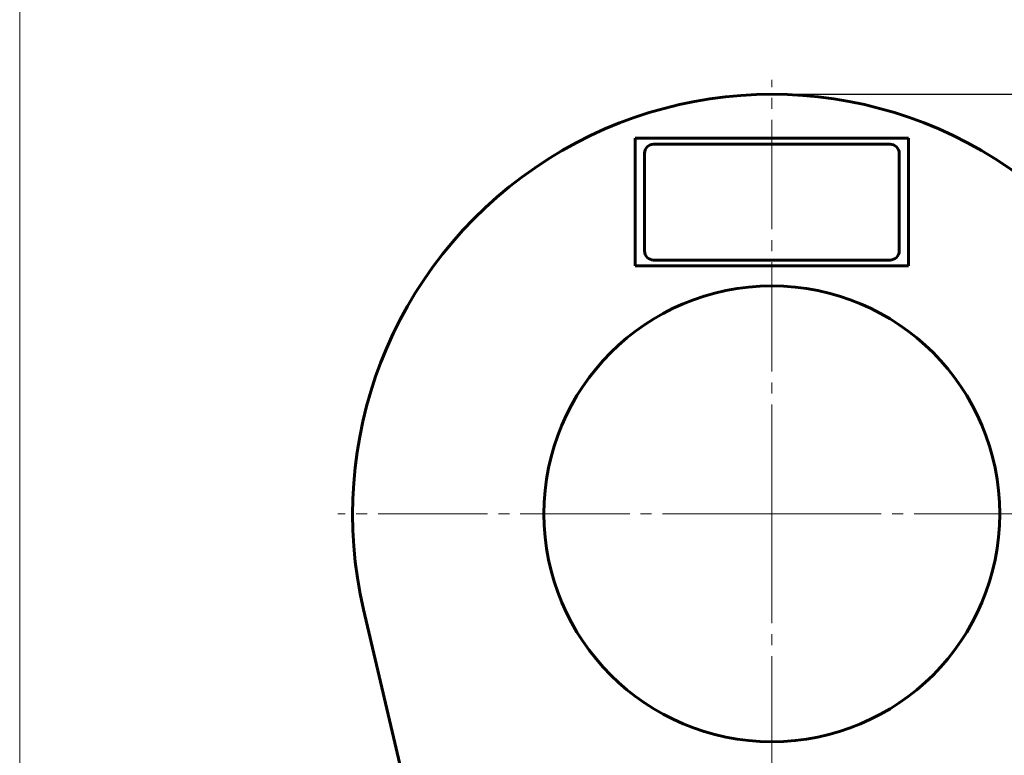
# Model space of a CAD drawing. Header units: millimetres. Extents: x 0 to 210, y 0 to 297.
# Tile 2 of 4: x 0 to 135, y 84 to 185. Entities that reach past the tile are written whole.
import ezdxf

# ---------------------------------------------------------------- set-up
doc = ezdxf.new("R2010")
doc.units = ezdxf.units.MM
for name, pattern in [('K5LT_AXLED', [19.5, 15, -1.5, 1.5, -1.5]), ('K5LT_BASIC', [0]), ('K5LT_THIN', [0])]:
    doc.linetypes.add(name, pattern=pattern)
doc.layers.add('Системный слой', color=7, linetype='Continuous')
doc.styles.add('KDIMTEXTSTYLE', font='GOST_AU.SHX', dxfattribs={"width": 0.96, "oblique": 15, "height": 5})
doc.dimstyles.new('KDIMSTYLE (0.50)', dxfattribs={"dimtxt": 5, "dimasz": 1, "dimexe": 2, "dimexo": 0, "dimgap": 1, "dimtad": 1, "dimlfac": 2, "dimtxsty": 'KDIMTEXTSTYLE', "dimsah": 1, "dimcen": 0, "dimdle": 1, "dimadec": 0, "dimazin": 0, "dimtfac": 0.667, "dimtmove": 0, "dimatfit": 3, "dimfxl": 1, "dimtvp": 1, "dimtolj": 1, "dimtzin": 0, "dimarcsym": 0})

# ---------------------------------------------------------------- blocks, each defined once
blk = doc.blocks.new('U0')
at = {"layer": 'Системный слой', "color": 30, "linetype": 'K5LT_AXLED', "lineweight": 18, "true_color": 0xff8000}
for q in [(103.15, 176.6), (43.65, 117.1), (162.65, 117.1), (103.15, 55.1)]:
    blk.add_line((103.15, 117.1), q, dxfattribs=at)
blk = doc.blocks.new('KDIMARROW_01')
at = {"layer": 'Системный слой'}
blk.add_hatch(color=0, dxfattribs=at).paths.add_polyline_path([(0, 0), (-5, 0.66), (-4.5, 0), (-5, -0.66)])
at = {"layer": 'Системный слой', "color": 0, "linetype": 'K5LT_THIN', "lineweight": 18}
for p, q in [((-4.5, 0), (-5, 0.66)), ((-5, 0.66), (0, 0)), ((0, 0), (-5, -0.66)), ((-5, -0.66), (-4.5, 0)), ((0, 0), (-1, 0))]:
    blk.add_line(p, q, dxfattribs=at)
blk = doc.blocks.new('U49')
at = {"color": 7, "linetype": 'K5LT_THIN', "lineweight": 18}
blk.add_line((0, 0), (0, 297), dxfattribs=at)

msp = doc.modelspace()

# ---------------------------------------------------------------- linework, layer by layer
at = {"layer": 'Системный слой', "color": 5, "linetype": 'K5LT_BASIC', "lineweight": 60, "true_color": 0x0000ff}
for p, q in [((121.898, 168.5755), (84.398, 168.5755)), ((84.398, 168.5755), (84.398, 151.0755)), ((119.3605, 167.763), (86.9355, 167.763)), ((121.898, 151.0755), (121.898, 168.5755)), ((85.6855, 166.513), (85.6855, 153.138)), ((120.6105, 153.138), (120.6105, 166.513)), ((86.9355, 151.888), (119.3605, 151.888)), ((84.398, 151.0755), (121.898, 151.0755)), ((47.1639, 103.9844), (58.148, 57.1005))]:
    msp.add_line(p, q, dxfattribs=at)
msp.add_circle((103.148, 117.1005), 31.25, dxfattribs=at)
for centre, radius, start, end in [((103.148, 117.1005), 57.5, 346.814403, 193.185597), ((86.9355, 166.513), 1.25, 90, 180), ((119.3605, 166.513), 1.25, 0, 90), ((86.9355, 153.138), 1.25, 180, 270), ((119.3605, 153.138), 1.25, 270, 0)]:
    msp.add_arc(centre, radius, start, end, dxfattribs=at)

# ---------------------------------------------------------------- block references
msp.add_blockref('U49', (0, 0))
at = {"layer": 'Системный слой'}
msp.add_blockref('U0', (0, 0), dxfattribs=at)

# ---------------------------------------------------------------- dimensions: what is measured, and where the dimension line sits
at = {"layer": 'Системный слой', "color": 7}
msp.add_linear_dim(base=(179.5862, 57.1005), p1=(103.148, 174.6003), p2=(148.148, 57.1005), angle=90, location=(179.5862, 115.8504), dimstyle='KDIMSTYLE (0.50)', override={"dimexo": 0, "dimpost": '\\H5.0;\\W0.965;\\Q15;<>\\H5.0;\\W0.965;\\Q15;\\Q15;\\H3.50; max\\Q15;\\H5.00;', "dimblk1": 'KDIMARROW_01', "dimblk2": 'KDIMARROW_01', "dimse1": 0, "dimse2": 0, "dimclrt": 7, "dimtolj": 1}, dxfattribs=at).render()

doc.saveas('drawing.dxf')
